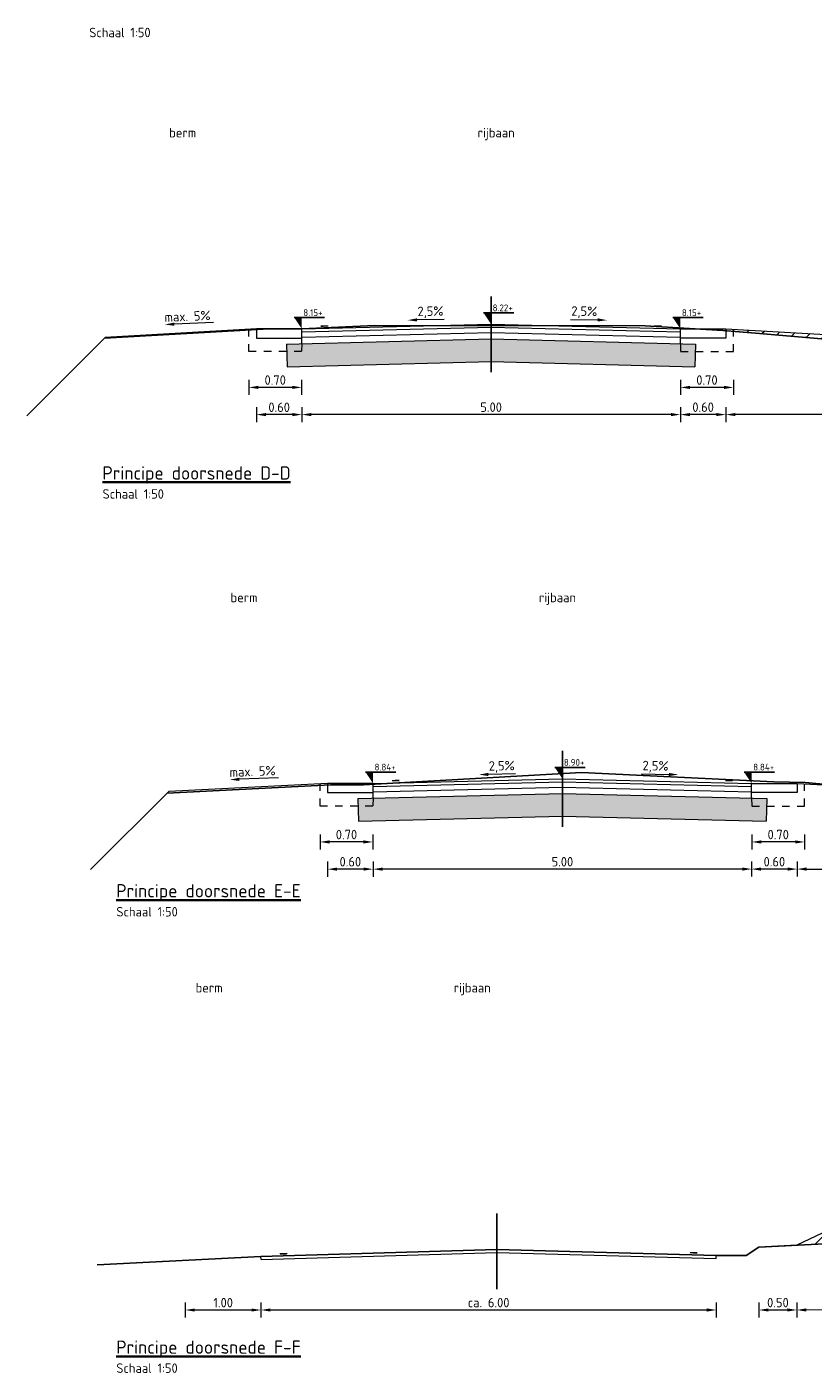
# Model space of a CAD drawing. Header units: metres. Extents: x 122.7 to 162.8, y 75.2 to 111.3.
# Tile 1 of 6: x 122.7 to 133.1, y 75.2 to 93. Entities that reach past the tile are written whole.
import ezdxf

# ---------------------------------------------------------------- set-up
doc = ezdxf.new("R2010")
doc.units = ezdxf.units.M
doc.header["$PDMODE"] = 35
doc.linetypes.add('DASHED2', pattern=[0.375, 0.25, -0.125])
doc.layers.get('Defpoints').update_dxf_attribs({"color": 171})
for name, color, linetype, lineweight in [('B-XX-VH-VERHARDING-GD', 252, 'Continuous', 25), ('N-WE-AM-AS_WEG-GD', 10, 'Continuous', 25), ('N-WE-GW-OPHOGING-WERK-AD-50', 92, 'Continuous', 18), ('N-WE-VH-FUNDERING-AD-50', 252, 'Continuous', 18), ('N-WE-VH-M', 7, 'Continuous', 18), ('N-WE-VH-T25', 7, 'Continuous', 25), ('N-WE-VH-VERHARDING-GD', 7, 'Continuous', 18), ('X-XX-AL-M', 7, 'Continuous', 18), ('X-XX-AL-PEILMAAT-SD', 7, 'Continuous', 25), ('X-XX-AL-T25', 7, 'Continuous', 25), ('X-XX-AL-T35', 7, 'Continuous', 35)]:
    doc.layers.add(name, color=color, linetype=linetype, lineweight=lineweight)
doc.styles.add('NLCS-ISO', font='NLCS-ISO.TTF')
doc.styles.add('NLCS-ISO-M50-T25', font='NLCS-ISO.TTF', dxfattribs={"height": 0.125})
doc.styles.add('NLCS-ISO-M50-T35', font='NLCS-ISO.TTF', dxfattribs={"height": 0.175})
doc.dimstyles.new('NLCS-M50-T25-PIJL_l2_h1', dxfattribs={"dimscale": 0.05, "dimtxt": 2.5, "dimasz": 2.5, "dimexe": 2, "dimexo": 2, "dimgap": 0.7, "dimtad": 1, "dimzin": 0, "dimdsep": 46, "dimtxsty": 'NLCS-ISO-M50-T25', "dimcen": 2.5, "dimdle": 2, "dimclrd": 256, "dimclre": 256, "dimclrt": 256, "dimadec": 1, "dimazin": 0, "dimtfac": 1, "dimtofl": 0, "dimtmove": 1, "dimatfit": 0, "dimfxl": 2, "dimfxlon": 1, "dimtfillclr": 256, "dimtolj": 1, "dimtzin": 0, "dimlwd": 18, "dimlwe": 18, "dimarcsym": 0})
pattern_1 = [(45, (0, 0), (-0.10606602, 0.10606602), [])]

# ---------------------------------------------------------------- blocks, each defined once
blk = doc.blocks.new('*D63')
at = {"layer": 'Defpoints', "color": 0, "transparency": 16777216}
for p in [(134.726, 77.788), (132.912, 76.929), (132.912, 76.074)]:
    blk.add_point(p, dxfattribs=at)
at = {"layer": 'X-XX-AL-M', "lineweight": 18, "transparency": 16777216}
for p, q in [((132.912, 76.174), (132.912, 75.974)), ((134.601, 76.075), (133.037, 76.074)), ((134.726, 76.175), (134.726, 75.975))]:
    blk.add_line(p, q, dxfattribs=at)
at = {"layer": 'X-XX-AL-M', "transparency": 16777216}
for points in [[(133.037, 76.095), (133.037, 76.054), (132.912, 76.074)], [(134.601, 76.095), (134.601, 76.054), (134.726, 76.075)]]:
    blk.add_solid(points, dxfattribs=at)
at = {"layer": 'X-XX-AL-M', "transparency": 16777216, "insert": (133.819, 76.172), "char_height": 0.125, "attachment_point": 5, "rotation": 0.0054, "style": 'NLCS-ISO-M50-T25'}
blk.add_mtext('\\A1;var.', dxfattribs=at)
blk = doc.blocks.new('*D64')
at = {"layer": 'Defpoints', "color": 0, "transparency": 16777216}
for p in [(125.836, 76.779), (131.848, 76.792), (125.836, 76.074)]:
    blk.add_point(p, dxfattribs=at)
at = {"layer": 'X-XX-AL-M', "lineweight": 18, "transparency": 16777216}
for p, q in [((125.836, 76.174), (125.836, 75.974)), ((131.723, 76.074), (125.961, 76.074)), ((131.848, 76.174), (131.848, 75.974))]:
    blk.add_line(p, q, dxfattribs=at)
at = {"layer": 'X-XX-AL-M', "transparency": 16777216}
for points in [[(125.961, 76.095), (125.961, 76.053), (125.836, 76.074)], [(131.723, 76.095), (131.723, 76.053), (131.848, 76.074)]]:
    blk.add_solid(points, dxfattribs=at)
at = {"layer": 'X-XX-AL-M', "transparency": 16777216, "insert": (128.842, 76.172), "char_height": 0.125, "attachment_point": 5, "rotation": 0.0054, "style": 'NLCS-ISO-M50-T25'}
blk.add_mtext('\\A1;ca. 6.00', dxfattribs=at)
blk = doc.blocks.new('*D65')
at = {"layer": 'Defpoints', "color": 0, "transparency": 16777216}
for p in [(132.412, 76.904), (132.912, 76.929), (132.412, 76.074)]:
    blk.add_point(p, dxfattribs=at)
at = {"layer": 'X-XX-AL-M', "lineweight": 18, "transparency": 16777216}
for p, q in [((132.412, 76.174), (132.412, 75.974)), ((132.787, 76.074), (132.537, 76.074)), ((132.912, 76.174), (132.912, 75.974))]:
    blk.add_line(p, q, dxfattribs=at)
at = {"layer": 'X-XX-AL-M', "transparency": 16777216}
for points in [[(132.537, 76.095), (132.537, 76.053), (132.412, 76.074)], [(132.787, 76.095), (132.787, 76.054), (132.912, 76.074)]]:
    blk.add_solid(points, dxfattribs=at)
at = {"layer": 'X-XX-AL-M', "transparency": 16777216, "insert": (132.662, 76.172), "char_height": 0.125, "attachment_point": 5, "rotation": 0.0054, "style": 'NLCS-ISO-M50-T25'}
blk.add_mtext('\\A1;0.50', dxfattribs=at)
blk = doc.blocks.new('*D66')
at = {"layer": 'Defpoints', "color": 0, "transparency": 16777216}
for p in [(125.836, 76.779), (124.837, 76.729), (124.837, 76.074)]:
    blk.add_point(p, dxfattribs=at)
at = {"layer": 'X-XX-AL-M', "lineweight": 18, "transparency": 16777216}
for p, q in [((124.837, 76.174), (124.837, 75.974)), ((125.711, 76.074), (124.962, 76.074)), ((125.836, 76.174), (125.836, 75.974))]:
    blk.add_line(p, q, dxfattribs=at)
at = {"layer": 'X-XX-AL-M', "transparency": 16777216}
for points in [[(124.962, 76.094), (124.962, 76.053), (124.837, 76.074)], [(125.711, 76.094), (125.711, 76.053), (125.836, 76.074)]]:
    blk.add_solid(points, dxfattribs=at)
at = {"layer": 'X-XX-AL-M', "transparency": 16777216, "insert": (125.337, 76.171), "char_height": 0.125, "attachment_point": 5, "rotation": 0.0054, "style": 'NLCS-ISO-M50-T25'}
blk.add_mtext('\\A1;1.00', dxfattribs=at)
blk = doc.blocks.new('*D67')
at = {"layer": 'Defpoints', "color": 0, "transparency": 16777216}
for p in [(132.315, 83.352), (132.915, 83.352), (132.315, 81.895)]:
    blk.add_point(p, dxfattribs=at)
at = {"layer": 'X-XX-AL-M', "lineweight": 18, "transparency": 16777216}
for p, q in [((132.315, 81.995), (132.315, 81.795)), ((132.915, 81.995), (132.915, 81.795)), ((132.79, 81.895), (132.44, 81.895))]:
    blk.add_line(p, q, dxfattribs=at)
at = {"layer": 'X-XX-AL-M', "transparency": 16777216}
for points in [[(132.44, 81.916), (132.44, 81.874), (132.315, 81.895)], [(132.79, 81.916), (132.79, 81.874), (132.915, 81.895)]]:
    blk.add_solid(points, dxfattribs=at)
at = {"layer": 'X-XX-AL-M', "transparency": 16777216, "insert": (132.615, 81.992), "char_height": 0.125, "attachment_point": 5, "rotation": 0.0054, "style": 'NLCS-ISO-M50-T25'}
blk.add_mtext('\\A1;0.60', dxfattribs=at)
blk = doc.blocks.new('*D68')
at = {"layer": 'Defpoints', "color": 0, "transparency": 16777216}
for p in [(127.316, 83.352), (132.315, 83.352), (127.316, 81.894)]:
    blk.add_point(p, dxfattribs=at)
at = {"layer": 'X-XX-AL-M', "lineweight": 18, "transparency": 16777216}
for p, q in [((127.316, 81.994), (127.316, 81.794)), ((132.315, 81.995), (132.315, 81.795)), ((132.19, 81.895), (127.441, 81.894))]:
    blk.add_line(p, q, dxfattribs=at)
at = {"layer": 'X-XX-AL-M', "transparency": 16777216}
for points in [[(127.441, 81.915), (127.441, 81.874), (127.316, 81.894)], [(132.19, 81.916), (132.19, 81.874), (132.315, 81.895)]]:
    blk.add_solid(points, dxfattribs=at)
at = {"layer": 'X-XX-AL-M', "transparency": 16777216, "insert": (129.816, 81.992), "char_height": 0.125, "attachment_point": 5, "rotation": 0.0054, "style": 'NLCS-ISO-M50-T25'}
blk.add_mtext('\\A1;5.00', dxfattribs=at)
blk = doc.blocks.new('*D69')
at = {"layer": 'Defpoints', "color": 0, "transparency": 16777216}
for p in [(126.716, 83.352), (127.316, 83.352), (126.716, 81.894)]:
    blk.add_point(p, dxfattribs=at)
at = {"layer": 'X-XX-AL-M', "lineweight": 18, "transparency": 16777216}
for p, q in [((126.716, 81.994), (126.716, 81.794)), ((127.316, 81.994), (127.316, 81.794)), ((127.191, 81.894), (126.841, 81.894))]:
    blk.add_line(p, q, dxfattribs=at)
at = {"layer": 'X-XX-AL-M', "transparency": 16777216}
for points in [[(126.841, 81.915), (126.841, 81.873), (126.716, 81.894)], [(127.191, 81.915), (127.191, 81.874), (127.316, 81.894)]]:
    blk.add_solid(points, dxfattribs=at)
at = {"layer": 'X-XX-AL-M', "transparency": 16777216, "insert": (127.016, 81.992), "char_height": 0.125, "attachment_point": 5, "rotation": 0.0054, "style": 'NLCS-ISO-M50-T25'}
blk.add_mtext('\\A1;0.60', dxfattribs=at)
blk = doc.blocks.new('*D70')
at = {"layer": 'Defpoints', "color": 0, "transparency": 16777216}
for p in [(132.915, 83.352), (136.71, 82.836), (136.71, 81.895)]:
    blk.add_point(p, dxfattribs=at)
at = {"layer": 'X-XX-AL-M', "lineweight": 18, "transparency": 16777216}
for p, q in [((132.915, 81.995), (132.915, 81.795)), ((136.71, 81.995), (136.71, 81.795)), ((133.04, 81.895), (136.585, 81.895))]:
    blk.add_line(p, q, dxfattribs=at)
at = {"layer": 'X-XX-AL-M', "transparency": 16777216}
for points in [[(133.04, 81.916), (133.04, 81.874), (132.915, 81.895)], [(136.585, 81.916), (136.585, 81.874), (136.71, 81.895)]]:
    blk.add_solid(points, dxfattribs=at)
at = {"layer": 'X-XX-AL-M', "transparency": 16777216, "insert": (134.813, 81.993), "char_height": 0.125, "attachment_point": 5, "rotation": 0.0054, "style": 'NLCS-ISO-M50-T25'}
blk.add_mtext('\\A1;3.80', dxfattribs=at)
blk = doc.blocks.new('*D74')
at = {"layer": 'Defpoints', "color": 0, "transparency": 16777216}
for p in [(131.974, 89.352), (134.92, 89.205), (131.974, 87.895)]:
    blk.add_point(p, dxfattribs=at)
at = {"layer": 'X-XX-AL-M', "lineweight": 18, "transparency": 16777216}
for p, q in [((131.974, 87.995), (131.974, 87.795)), ((134.92, 87.996), (134.92, 87.796)), ((134.795, 87.896), (132.099, 87.895))]:
    blk.add_line(p, q, dxfattribs=at)
at = {"layer": 'X-XX-AL-M', "transparency": 16777216}
for points in [[(132.099, 87.916), (132.099, 87.875), (131.974, 87.895)], [(134.795, 87.916), (134.795, 87.875), (134.92, 87.896)]]:
    blk.add_solid(points, dxfattribs=at)
at = {"layer": 'X-XX-AL-M', "transparency": 16777216, "insert": (133.447, 87.993), "char_height": 0.125, "attachment_point": 5, "rotation": 0.0054, "style": 'NLCS-ISO-M50-T25'}
blk.add_mtext('\\A1;var.', dxfattribs=at)
blk = doc.blocks.new('*D75')
at = {"layer": 'Defpoints', "color": 0, "transparency": 16777216}
for p in [(131.374, 89.352), (131.974, 89.352), (131.374, 87.895)]:
    blk.add_point(p, dxfattribs=at)
at = {"layer": 'X-XX-AL-M', "lineweight": 18, "transparency": 16777216}
for p, q in [((131.374, 87.995), (131.374, 87.795)), ((131.974, 87.995), (131.974, 87.795)), ((131.849, 87.895), (131.499, 87.895))]:
    blk.add_line(p, q, dxfattribs=at)
at = {"layer": 'X-XX-AL-M', "transparency": 16777216}
for points in [[(131.499, 87.916), (131.499, 87.874), (131.374, 87.895)], [(131.849, 87.916), (131.849, 87.875), (131.974, 87.895)]]:
    blk.add_solid(points, dxfattribs=at)
at = {"layer": 'X-XX-AL-M', "transparency": 16777216, "insert": (131.674, 87.993), "char_height": 0.125, "attachment_point": 5, "rotation": 0.0054, "style": 'NLCS-ISO-M50-T25'}
blk.add_mtext('\\A1;0.60', dxfattribs=at)
blk = doc.blocks.new('*D76')
at = {"layer": 'Defpoints', "color": 0, "transparency": 16777216}
for p in [(126.375, 89.352), (131.374, 89.352), (126.376, 87.895)]:
    blk.add_point(p, dxfattribs=at)
at = {"layer": 'X-XX-AL-M', "lineweight": 18, "transparency": 16777216}
for p, q in [((126.376, 87.995), (126.376, 87.795)), ((131.374, 87.995), (131.374, 87.795)), ((131.249, 87.895), (126.501, 87.895))]:
    blk.add_line(p, q, dxfattribs=at)
at = {"layer": 'X-XX-AL-M', "transparency": 16777216}
for points in [[(126.501, 87.916), (126.501, 87.874), (126.376, 87.895)], [(131.249, 87.916), (131.249, 87.874), (131.374, 87.895)]]:
    blk.add_solid(points, dxfattribs=at)
at = {"layer": 'X-XX-AL-M', "transparency": 16777216, "insert": (128.875, 87.993), "char_height": 0.125, "attachment_point": 5, "rotation": 0.0054, "style": 'NLCS-ISO-M50-T25'}
blk.add_mtext('\\A1;5.00', dxfattribs=at)
blk = doc.blocks.new('*D77')
at = {"layer": 'Defpoints', "color": 0, "transparency": 16777216}
for p in [(125.775, 89.352), (126.375, 89.352), (125.776, 87.895)]:
    blk.add_point(p, dxfattribs=at)
at = {"layer": 'X-XX-AL-M', "lineweight": 18, "transparency": 16777216}
for p, q in [((125.776, 87.995), (125.776, 87.795)), ((126.376, 87.995), (126.376, 87.795)), ((126.251, 87.895), (125.901, 87.895))]:
    blk.add_line(p, q, dxfattribs=at)
at = {"layer": 'X-XX-AL-M', "transparency": 16777216}
for points in [[(125.901, 87.916), (125.901, 87.874), (125.776, 87.895)], [(126.251, 87.916), (126.251, 87.874), (126.376, 87.895)]]:
    blk.add_solid(points, dxfattribs=at)
at = {"layer": 'X-XX-AL-M', "transparency": 16777216, "insert": (126.076, 87.992), "char_height": 0.125, "attachment_point": 5, "rotation": 0.0054, "style": 'NLCS-ISO-M50-T25'}
blk.add_mtext('\\A1;0.60', dxfattribs=at)
blk = doc.blocks.new('*D121')
at = {"layer": 'Defpoints', "color": 0, "transparency": 16777216}
for p in [(125.675, 88.726), (126.373, 88.726), (125.675, 88.254)]:
    blk.add_point(p, dxfattribs=at)
at = {"layer": 'X-XX-AL-M', "lineweight": 18, "transparency": 16777216}
for p, q in [((125.675, 88.354), (125.675, 88.154)), ((126.373, 88.354), (126.373, 88.154)), ((126.248, 88.254), (125.8, 88.254))]:
    blk.add_line(p, q, dxfattribs=at)
at = {"layer": 'X-XX-AL-M', "transparency": 16777216}
for points in [[(125.8, 88.275), (125.8, 88.233), (125.675, 88.254)], [(126.248, 88.275), (126.248, 88.233), (126.373, 88.254)]]:
    blk.add_solid(points, dxfattribs=at)
at = {"layer": 'X-XX-AL-M', "transparency": 16777216, "insert": (126.024, 88.351), "char_height": 0.125, "attachment_point": 5, "rotation": 0.0054, "style": 'NLCS-ISO-M50-T25'}
blk.add_mtext('\\A1;0.70', dxfattribs=at)
blk = doc.blocks.new('*D122')
at = {"layer": 'Defpoints', "color": 0, "transparency": 16777216}
for p in [(131.376, 88.726), (132.074, 88.726), (131.377, 88.254)]:
    blk.add_point(p, dxfattribs=at)
at = {"layer": 'X-XX-AL-M', "lineweight": 18, "transparency": 16777216}
for p, q in [((131.377, 88.354), (131.377, 88.154)), ((132.074, 88.354), (132.074, 88.154)), ((131.949, 88.254), (131.502, 88.254))]:
    blk.add_line(p, q, dxfattribs=at)
at = {"layer": 'X-XX-AL-M', "transparency": 16777216}
for points in [[(131.502, 88.275), (131.502, 88.233), (131.377, 88.254)], [(131.949, 88.275), (131.949, 88.233), (132.074, 88.254)]]:
    blk.add_solid(points, dxfattribs=at)
at = {"layer": 'X-XX-AL-M', "transparency": 16777216, "insert": (131.725, 88.351), "char_height": 0.125, "attachment_point": 5, "rotation": 0.0054, "style": 'NLCS-ISO-M50-T25'}
blk.add_mtext('\\A1;0.70', dxfattribs=at)
blk = doc.blocks.new('*D123')
at = {"layer": 'Defpoints', "color": 0, "transparency": 16777216}
for p in [(126.616, 82.726), (127.314, 82.726), (126.616, 82.253)]:
    blk.add_point(p, dxfattribs=at)
at = {"layer": 'X-XX-AL-M', "lineweight": 18, "transparency": 16777216}
for p, q in [((126.616, 82.353), (126.616, 82.153)), ((127.314, 82.353), (127.314, 82.153)), ((127.189, 82.253), (126.741, 82.253))]:
    blk.add_line(p, q, dxfattribs=at)
at = {"layer": 'X-XX-AL-M', "transparency": 16777216}
for points in [[(126.741, 82.274), (126.741, 82.232), (126.616, 82.253)], [(127.189, 82.274), (127.189, 82.232), (127.314, 82.253)]]:
    blk.add_solid(points, dxfattribs=at)
at = {"layer": 'X-XX-AL-M', "transparency": 16777216, "insert": (126.965, 82.351), "char_height": 0.125, "attachment_point": 5, "rotation": 0.0054, "style": 'NLCS-ISO-M50-T25'}
blk.add_mtext('\\A1;0.70', dxfattribs=at)
blk = doc.blocks.new('*D124')
at = {"layer": 'Defpoints', "color": 0, "transparency": 16777216}
for p in [(132.317, 82.726), (133.015, 82.726), (132.317, 82.253)]:
    blk.add_point(p, dxfattribs=at)
at = {"layer": 'X-XX-AL-M', "lineweight": 18, "transparency": 16777216}
for p, q in [((132.317, 82.353), (132.317, 82.153)), ((133.015, 82.353), (133.015, 82.153)), ((132.89, 82.253), (132.442, 82.253))]:
    blk.add_line(p, q, dxfattribs=at)
at = {"layer": 'X-XX-AL-M', "transparency": 16777216}
for points in [[(132.442, 82.274), (132.442, 82.232), (132.317, 82.253)], [(132.89, 82.274), (132.89, 82.232), (133.015, 82.253)]]:
    blk.add_solid(points, dxfattribs=at)
at = {"layer": 'X-XX-AL-M', "transparency": 16777216, "insert": (132.666, 82.351), "char_height": 0.125, "attachment_point": 5, "rotation": 0.0054, "style": 'NLCS-ISO-M50-T25'}
blk.add_mtext('\\A1;0.70', dxfattribs=at)

msp = doc.modelspace()

# ---------------------------------------------------------------- hatches: boundary and pattern name
at = {"layer": 'N-WE-GW-OPHOGING-WERK-AD-50'}
h = msp.add_hatch(dxfattribs=at)
h.set_pattern_fill('AGW-WERK_AANVULLEN-SO', color=256, scale=0.03, pattern_type=2)
h.set_pattern_definition(pattern_1)
h.paths.add_polyline_path([(134.733, 88.87), (132.074, 89.021), (132.074, 88.995), (132.365, 88.972), (134.733, 88.766)])
h.paths.add_polyline_path([(134.889, 88.83), (134.919, 88.829), (134.92, 88.859), (134.733, 88.87), (134.733, 88.766), (134.738, 88.766), (134.738, 88.774), (134.888, 88.77)])
h = msp.add_hatch(dxfattribs=at)
h.set_pattern_fill('AGW-WERK_AANVULLEN-SO', color=256, scale=0.03, pattern_type=2)
h.set_pattern_definition(pattern_1)
h.paths.add_polyline_path([(135.213, 77.778), (135.694, 77.802), (135.694, 77.808), (135.724, 77.808), (135.725, 77.838), (134.726, 77.788), (132.912, 76.929), (133.361, 76.951)])
at = {"layer": 'N-WE-VH-FUNDERING-AD-50'}
h = msp.add_hatch(dxfattribs=at)
h.set_pattern_fill('AVH-FUNDERING_02-SOD', color=256, scale=0.1, angle=0.0054, pattern_type=2)
h.set_pattern_definition([(0.0054, (130.19752, 89.56419), (0.0999905, 0.1000095), [0.0125, -0.0875]), (90.0054, (130.19752, 89.56419), (-0.1000095, 0.0999905), [0.0125, -0.0875]), (135.0054, (130.21002, 89.56419), (-0.1, -9.5e-06), [0.0176777, -0.1237437]), (0.0054, (130.21001, 89.62044), (0.0999905, 0.1000095), [0.0125, -0.0875]), (45.0054, (130.216265, 89.61419), (-9.5e-06, 0.1), [0.0088388, -0.1325825]), (135.0054, (130.216265, 89.61419), (-0.1, -9.5e-06), [0.0088388, -0.1325825]), (0.0054, (130.24751, 89.64545), (0.0999905, 0.1000095), [0.0176777, -0.0823223]), (45.0054, (130.24751, 89.645446), (-9.5e-06, 0.1), [0.0125, -0.1289214]), (135.0054, (130.26519, 89.64545), (-0.1, -9.5e-06), [0.0125, -0.1289214]), (90.0054, (130.26627, 89.5892), (-0.1000095, 0.0999905), [0.0125, -0.0875]), (45.0054, (130.26627, 89.5892), (-9.5e-06, 0.1), [0.0088388, -0.1325825]), (135.0054, (130.27252, 89.59545), (-0.1, -9.5e-06), [0.0088388, -0.1325825]), (0.0054, (130.21002, 89.58919), (0.0999905, 0.1000095), [0.00625, -0.08375]), (0.0054, (130.28502, 89.6142), (0.0999905, 0.1000095), [0.00625, -0.08375]), (90.0054, (130.25376, 89.6267), (-0.1000095, 0.0999905), [0.00625, -0.08375]), (135.0054, (130.26627, 89.57045), (-0.1, -9.5e-06), [0.0088388, -0.1325825]), (135.0054, (130.22251, 89.639194), (-0.1, -9.5e-06), [0.0088388, -0.1325825]), (45.0054, (130.24439, 89.59701), (-9.5e-06, 0.1), [0.0088388, -0.1325825]), (90.0054, (130.23189, 89.57669), (-0.1000095, 0.0999905), [0.0015625, -0.0984375]), (90.0054, (130.23658, 89.61888), (-0.1000095, 0.0999905), [0.0015625, -0.0984375]), (90.0054, (130.28345, 89.63607), (-0.1000095, 0.0999905), [0.0015625, -0.0984375]), (90.0054, (130.28502, 89.58295), (-0.1000095, 0.0999905), [0.0015625, -0.0984375])])
h.paths.add_polyline_path([(126.175, 88.826), (126.183, 88.526), (128.875, 88.594), (131.566, 88.526), (131.574, 88.826), (128.875, 88.894)])
h = msp.add_hatch(dxfattribs=at)
h.set_pattern_fill('AVH-FUNDERING_02-SOD', color=256, scale=0.1, angle=0.0054, pattern_type=2)
h.set_pattern_definition([(0.0054, (131.13845, 83.5637), (0.0999905, 0.1000095), [0.0125, -0.0875]), (90.0054, (131.13845, 83.5637), (-0.1000095, 0.0999905), [0.0125, -0.0875]), (135.0054, (131.150955, 83.5637), (-0.1, -9.5e-06), [0.0176777, -0.1237437]), (0.0054, (131.15095, 83.61995), (0.0999905, 0.1000095), [0.0125, -0.0875]), (45.0054, (131.1572, 83.613704), (-9.5e-06, 0.1), [0.0088388, -0.1325825]), (135.0054, (131.1572, 83.613704), (-0.1, -9.5e-06), [0.0088388, -0.1325825]), (0.0054, (131.18845, 83.64496), (0.0999905, 0.1000095), [0.0176777, -0.0823223]), (45.0054, (131.18845, 83.64496), (-9.5e-06, 0.1), [0.0125, -0.1289214]), (135.0054, (131.206125, 83.64496), (-0.1, -9.5e-06), [0.0125, -0.1289214]), (90.0054, (131.2072, 83.58871), (-0.1000095, 0.0999905), [0.0125, -0.0875]), (45.0054, (131.2072, 83.58871), (-9.5e-06, 0.1), [0.0088388, -0.1325825]), (135.0054, (131.21345, 83.59496), (-0.1, -9.5e-06), [0.0088388, -0.1325825]), (0.0054, (131.15095, 83.5887), (0.0999905, 0.1000095), [0.00625, -0.08375]), (0.0054, (131.22595, 83.61371), (0.0999905, 0.1000095), [0.00625, -0.08375]), (90.0054, (131.1947, 83.62621), (-0.1000095, 0.0999905), [0.00625, -0.08375]), (135.0054, (131.207204, 83.56996), (-0.1, -9.5e-06), [0.0088388, -0.1325825]), (135.0054, (131.16345, 83.638704), (-0.1, -9.5e-06), [0.0088388, -0.1325825]), (45.0054, (131.185326, 83.59652), (-9.5e-06, 0.1), [0.0088388, -0.1325825]), (90.0054, (131.17283, 83.57621), (-0.1000095, 0.0999905), [0.0015625, -0.0984375]), (90.0054, (131.17751, 83.61839), (-0.1000095, 0.0999905), [0.0015625, -0.0984375]), (90.0054, (131.22439, 83.63559), (-0.1000095, 0.0999905), [0.0015625, -0.0984375]), (90.0054, (131.22595, 83.58246), (-0.1000095, 0.0999905), [0.0015625, -0.0984375])])
h.paths.add_polyline_path([(129.816, 82.893), (127.116, 82.826), (127.124, 82.526), (129.816, 82.593), (132.507, 82.526), (132.515, 82.826)])

# ---------------------------------------------------------------- linework, layer by layer
at = {"layer": 'B-XX-VH-VERHARDING-GD'}
for points in [[(125.946, 89.026), (126.375, 89.026), (127.338, 89.07), (130.91, 89.066), (131.933, 89.007), (132.365, 88.972), (135.598, 88.691), (137.057, 88.661), (138.361, 88.648)], [(123.779, 88.913), (122.745, 87.88)], [(125.946, 89.026), (123.768, 88.903)], [(126.757, 83.006), (124.596, 82.898)], [(126.757, 83.006), (127.189, 83.008), (130.068, 83.17), (132.61, 83.045), (133.02, 83.04), (136.585, 82.71), (137.928, 82.678), (139.351, 82.63)], [(124.619, 82.921), (123.586, 81.888)], [(131.848, 76.792), (132.241, 76.794), (132.412, 76.904), (133.361, 76.951), (135.213, 77.778), (136.212, 77.828), (137.74, 77.791), (139.281, 77.752), (140.224, 77.7), (141.224, 76.7)], [(125.836, 76.779), (123.674, 76.67)], [(125.836, 76.779), (128.95, 76.873), (131.848, 76.792)]]:
    msp.add_lwpolyline(points, dxfattribs=at)
at = {"layer": 'N-WE-AM-AS_WEG-GD'}
for points in [[(128.875, 89.455), (128.875, 88.455)], [(129.816, 83.454), (129.816, 82.454)], [(128.95, 77.349), (128.95, 76.349)]]:
    msp.add_lwpolyline(points, dxfattribs=at)
at = {"layer": 'N-WE-VH-M'}
for p, q in [((125.208, 89.11), (124.691, 89.089)), ((128.257, 89.152), (127.898, 89.145)), ((129.921, 89.152), (130.281, 89.145)), ((126.067, 83.101), (125.55, 83.08)), ((129.198, 83.151), (128.839, 83.144)), ((130.862, 83.151), (131.222, 83.144))]:
    msp.add_line(p, q, dxfattribs=at)
for points in [[(124.69, 89.11), (124.691, 89.068), (124.566, 89.084)], [(127.897, 89.166), (127.898, 89.124), (127.773, 89.142)], [(130.281, 89.166), (130.28, 89.124), (130.406, 89.142)], [(125.549, 83.101), (125.551, 83.059), (125.425, 83.075)], [(128.838, 83.165), (128.839, 83.123), (128.714, 83.142)], [(131.222, 83.165), (131.221, 83.123), (131.347, 83.142)]]:
    msp.add_solid(points, dxfattribs=at)
at = {"layer": 'N-WE-VH-VERHARDING-GD'}
for p, q in [((126.375, 89.026), (125.775, 89.026)), ((125.775, 89.026), (125.775, 88.906)), ((125.775, 88.906), (126.375, 88.906)), ((126.375, 88.831), (126.375, 89.026)), ((131.374, 88.831), (131.374, 89.026)), ((131.374, 89.026), (131.974, 89.026)), ((131.974, 88.906), (131.374, 88.906)), ((131.974, 89.026), (131.974, 88.906)), ((127.316, 83.026), (126.716, 83.026)), ((126.716, 83.026), (126.716, 82.906)), ((127.316, 82.831), (127.316, 83.026)), ((132.315, 82.831), (132.315, 83.026)), ((132.315, 83.026), (132.915, 83.026)), ((132.915, 83.026), (132.915, 82.906)), ((126.716, 82.906), (127.316, 82.906)), ((132.915, 82.906), (132.315, 82.906))]:
    msp.add_line(p, q, dxfattribs=at)
for points in [[(126.375, 89.026), (128.875, 89.089), (131.374, 89.026)], [(126.376, 88.986), (128.875, 89.049), (131.373, 88.986)], [(125.775, 89.026), (123.779, 88.913)], [(126.175, 88.826), (128.875, 88.894), (131.574, 88.826)], [(126.378, 88.916), (128.875, 88.979), (131.371, 88.916)], [(131.974, 89.026), (134.92, 88.859)], [(126.175, 88.826), (126.183, 88.526)], [(131.574, 88.826), (131.566, 88.526)], [(126.183, 88.526), (128.875, 88.594), (131.566, 88.526)], [(126.716, 83.026), (124.619, 82.921)], [(127.316, 83.026), (129.816, 83.088), (132.315, 83.026)], [(127.317, 82.986), (129.816, 83.048), (132.314, 82.986)], [(132.915, 83.026), (136.71, 82.836)], [(127.116, 82.826), (129.816, 82.893), (132.515, 82.826)], [(127.116, 82.826), (127.124, 82.526)], [(127.319, 82.916), (129.816, 82.978), (132.312, 82.916)], [(132.515, 82.826), (132.507, 82.526)], [(127.124, 82.526), (129.816, 82.593), (132.507, 82.526)], [(135.725, 77.838), (134.726, 77.788), (132.912, 76.929), (132.412, 76.904)], [(125.836, 76.779), (124.837, 76.729)], [(125.836, 76.779), (128.95, 76.873), (131.848, 76.792)], [(125.837, 76.739), (125.836, 76.779)], [(125.837, 76.739), (128.95, 76.833), (131.847, 76.752)], [(131.847, 76.752), (131.848, 76.792)]]:
    msp.add_lwpolyline(points, dxfattribs=at)
at = {"layer": 'N-WE-VH-VERHARDING-GD', "const_width": 0.02}
for points in [[(126.624, 89.063), (126.724, 89.065)], [(131.125, 89.063), (131.025, 89.065)], [(127.565, 83.062), (127.665, 83.065)], [(132.066, 83.062), (131.966, 83.065)], [(126.085, 76.815), (126.185, 76.817)], [(131.599, 76.828), (131.499, 76.831)]]:
    msp.add_lwpolyline(points, dxfattribs=at)
at = {"layer": 'N-WE-VH-VERHARDING-GD', "linetype": 'DASHED2', "ltscale": 0.2}
for points in [[(126.375, 88.831), (126.373, 88.726), (125.675, 88.726), (125.675, 89.021)], [(131.374, 88.831), (131.376, 88.726), (132.074, 88.726), (132.074, 89.021)], [(127.316, 82.831), (127.314, 82.726), (126.616, 82.726), (126.616, 83.02)], [(132.315, 82.831), (132.317, 82.726), (133.015, 82.726), (133.015, 83.02)]]:
    msp.add_lwpolyline(points, dxfattribs=at)
at = {"layer": 'X-XX-AL-PEILMAAT-SD'}
for p, q in [((128.775, 89.239), (129.175, 89.239)), ((126.275, 89.176), (126.675, 89.176)), ((131.274, 89.176), (131.674, 89.176)), ((127.216, 83.176), (127.616, 83.176)), ((129.716, 83.238), (130.116, 83.238)), ((132.215, 83.176), (132.615, 83.176))]:
    msp.add_line(p, q, dxfattribs=at)
for points in [[(128.775, 89.239), (128.875, 89.239), (128.875, 89.089)], [(126.275, 89.176), (126.375, 89.176), (126.375, 89.026)], [(131.274, 89.176), (131.374, 89.176), (131.374, 89.026)], [(127.216, 83.176), (127.316, 83.176), (127.316, 83.026)], [(129.716, 83.238), (129.816, 83.238), (129.816, 83.088)], [(132.215, 83.176), (132.315, 83.176), (132.315, 83.026)]]:
    msp.add_solid(points, dxfattribs=at)

# ---------------------------------------------------------------- texts
at = {"layer": 'N-WE-VH-M', "char_height": 0.125, "attachment_point": 5, "style": 'NLCS-ISO-M50-T25'}
for s, insert, rotation in [('\\A1;max. 5%', (124.865, 89.193), 2.3053), ('\\A1;2,5%', (128.074, 89.246), 1.1403), ('\\A1;2,5%', (130.105, 89.246), 358.8597), ('\\A1;max. 5%', (125.724, 83.185), 2.3053), ('\\A1;2,5%', (129.015, 83.245), 1.1403), ('\\A1;2,5%', (131.046, 83.245), 358.8597)]:
    msp.add_mtext(s, dxfattribs=dict(at, insert=insert, rotation=rotation))
at = {"layer": 'N-WE-VH-T25', "char_height": 0.125, "width": 1.40303, "attachment_point": 1, "rotation": 0.0054, "style": 'NLCS-ISO-M50-T25'}
for s, insert in [('berm', (124.624, 91.679)), ('rijbaan', (128.697, 91.679)), ('berm', (125.434, 85.543)), ('rijbaan', (129.506, 85.543)), ('berm', (124.973, 80.391)), ('rijbaan', (128.381, 80.391))]:
    msp.add_mtext(s, dxfattribs=dict(at, insert=insert))
at = {"layer": 'X-XX-AL-PEILMAAT-SD', "style": 'NLCS-ISO'}
for s, p in [('8.15+', (126.395, 89.196)), ('8.22+', (128.895, 89.259)), ('8.15+', (131.394, 89.196)), ('8.90+', (129.836, 83.258)), ('8.84+', (127.336, 83.196)), ('8.84+', (132.335, 83.196))]:
    msp.add_text(s, height=0.09, dxfattribs=at).set_placement(p)
at = {"layer": 'X-XX-AL-T25', "char_height": 0.125, "width": 1.91256, "attachment_point": 1, "rotation": 359.9946, "style": 'NLCS-ISO-M50-T25'}
for insert in [(123.568, 93.002), (123.744, 86.91), (123.927, 81.394), (123.926, 75.369)]:
    msp.add_mtext('Schaal 1:50', dxfattribs=dict(at, insert=insert))
at = {"layer": 'X-XX-AL-T35', "char_height": 0.175, "width": 11.82929, "attachment_point": 1, "rotation": 359.9946, "style": 'NLCS-ISO-M50-T35'}
for s, insert in [('{\\LPrincipe doorsnede D-D }', (123.742, 87.212)), ('{\\LPrincipe doorsnede E-E }', (123.924, 81.696)), ('{\\LPrincipe doorsnede F-F }', (123.924, 75.671))]:
    msp.add_mtext(s, dxfattribs=dict(at, insert=insert))

# ---------------------------------------------------------------- dimensions: what is measured, and where the dimension line sits
at = {"layer": 'X-XX-AL-M'}
for base, p1, p2, picture, middle in [((125.776, 87.895), (126.375, 89.352), (125.775, 89.352), '*D77', (126.076, 87.992)), ((126.376, 87.895), (131.374, 89.352), (126.375, 89.352), '*D76', (128.875, 87.993)), ((131.374, 87.895), (131.974, 89.352), (131.374, 89.352), '*D75', (131.674, 87.993)), ((125.675, 88.254), (126.373, 88.726), (125.675, 88.726), '*D121', (126.024, 88.351)), ((131.377, 88.254), (132.074, 88.726), (131.376, 88.726), '*D122', (131.725, 88.351)), ((126.716, 81.894), (127.316, 83.352), (126.716, 83.352), '*D69', (127.016, 81.992)), ((127.316, 81.894), (132.315, 83.352), (127.316, 83.352), '*D68', (129.816, 81.992)), ((132.315, 81.895), (132.915, 83.352), (132.315, 83.352), '*D67', (132.615, 81.992)), ((136.7101, 81.8952), (132.9148, 83.3515), (136.71, 82.8362), '*D70', (134.8125, 81.9926)), ((126.616, 82.253), (127.314, 82.726), (126.616, 82.726), '*D123', (126.965, 82.351)), ((132.317, 82.253), (133.015, 82.726), (132.317, 82.726), '*D124', (132.666, 82.351)), ((124.837, 76.074), (125.836, 76.779), (124.837, 76.729), '*D66', (125.337, 76.171)), ((132.412, 76.074), (132.912, 76.929), (132.412, 76.904), '*D65', (132.662, 76.172))]:
    dim = msp.add_linear_dim(base=base, p1=p1, p2=p2, angle=0.0054, dimstyle='NLCS-M50-T25-PIJL_l2_h1', dxfattribs=at)
    dim.commit()
    dim.dimension.update_dxf_attribs({"geometry": picture, "text_midpoint": middle})
for base, p1, p2, text, picture, middle in [((131.974, 87.895), (134.92, 89.205), (131.974, 89.352), 'var.', '*D74', (133.447, 87.993)), ((132.912, 76.074), (134.726, 77.788), (132.912, 76.929), 'var.', '*D63', (133.819, 76.172)), ((125.836, 76.074), (131.848, 76.792), (125.836, 76.779), 'ca. 6.00', '*D64', (128.842, 76.172))]:
    dim = msp.add_linear_dim(base=base, p1=p1, p2=p2, angle=0.0054, text=text, dimstyle='NLCS-M50-T25-PIJL_l2_h1', dxfattribs=at)
    dim.commit()
    dim.dimension.update_dxf_attribs({"geometry": picture, "text_midpoint": middle})

doc.saveas('drawing.dxf')
